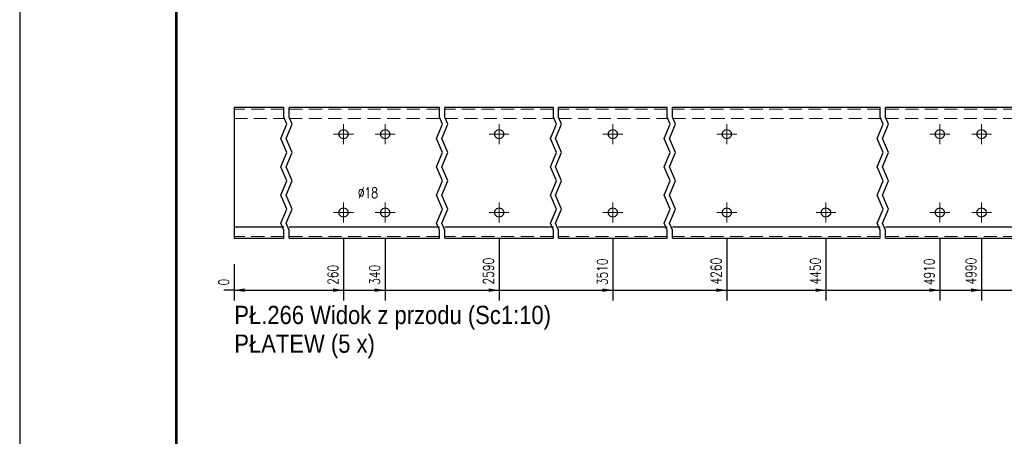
# Model space of a CAD drawing. Header units: millimetres. Extents: x -134 to 978, y 9358 to 10027.
# Tile 10 of 44: x -128 to 61, y 9718 to 9798. Entities that reach past the tile are written whole.
import ezdxf

# ---------------------------------------------------------------- set-up
doc = ezdxf.new("R2010")
doc.units = ezdxf.units.MM
doc.header["$LTSCALE"] = 10
doc.linetypes.add('HIDDEN', pattern=[0.375, 0.25, -0.125])
doc.linetypes.add('MITTE', pattern=[2, 1.25, -0.25, 0.25, -0.25])
doc.layers.get('Defpoints').update_dxf_attribs({"color": 1})
doc.layers.add('_FORMATKA', color=8, linetype='Continuous', plot=False)
for name, color, linetype, lineweight in [('_RAMKA', 7, 'Continuous', 35), ('PS_Bolt', 4, 'Continuous', 13), ('PS_DIM', 4, 'Continuous', 13), ('PS_Hidden', 2, 'HIDDEN', 9), ('PS_Mid', 5, 'MITTE', 15), ('PS_Shape', 161, 'Continuous', 30), ('PS_SOLID', 7, 'Continuous', 30), ('PS_TEXT', 3, 'Continuous', 18)]:
    doc.layers.add(name, color=color, linetype=linetype, lineweight=lineweight)
doc.styles.add('gil', font='txt', dxfattribs={"width": 0.9})
doc.styles.add('simplex', font='simplex.shx', dxfattribs={"width": 0.75})
doc.dimstyles.new('1_10_GŁ_DS1-LS10', dxfattribs={"dimtxt": 2, "dimasz": 2, "dimexe": 2, "dimexo": 5, "dimgap": 1, "dimtad": 1, "dimjust": 4, "dimdec": 0, "dimlfac": 10, "dimtxsty": 'simplex', "dimblk1": 'NONE', "dimsah": 1, "dimcen": 2, "dimclrd": 256, "dimclre": 256, "dimclrt": 3, "dimadec": 1, "dimazin": 0, "dimtfac": 1, "dimtdec": 0, "dimtmove": 2, "dimatfit": 3, "dimfxl": 1, "dimarcsym": 0})

# ---------------------------------------------------------------- blocks, each defined once
blk = doc.blocks.new('*D46')
at = {"layer": 'Defpoints', "color": 0, "transparency": 16777216}
for p in [(-86.6, 9756.44), (-86.6, 9756.44), (-86.6, 9746.44)]:
    blk.add_point(p, dxfattribs=at)
at = {"layer": 'PS_DIM', "lineweight": -2, "transparency": 16777216}
for p, q in [((-86.6, 9751.44), (-86.6, 9744.44)), ((-86.6, 9751.44), (-86.6, 9744.44)), ((-86.6, 9746.44), (-88.6, 9746.44)), ((-86.6, 9746.44), (-86.6, 9746.44)), ((-84.6, 9746.44), (-82.6, 9746.44))]:
    blk.add_line(p, q, dxfattribs=at)
at = {"layer": 'PS_DIM', "transparency": 16777216}
blk.add_solid([(-84.6, 9746.77), (-84.6, 9746.11), (-86.6, 9746.44)], dxfattribs=at)
at = {"layer": 'PS_DIM', "color": 3, "transparency": 16777216, "insert": (-88.62, 9747.96), "char_height": 2, "attachment_point": 5, "rotation": 90, "style": 'simplex'}
blk.add_mtext('0', dxfattribs=at)
blk = doc.blocks.new('_None')
blk = doc.blocks.new('*D47')
at = {"layer": 'Defpoints', "color": 0, "transparency": 16777216}
for p in [(-65.7, 9761.34), (-86.6, 9756.44), (-65.7, 9746.44)]:
    blk.add_point(p, dxfattribs=at)
at = {"layer": 'PS_DIM', "lineweight": -2, "transparency": 16777216}
for p, q in [((-65.7, 9756.34), (-65.7, 9744.44)), ((-86.6, 9751.44), (-86.6, 9744.44)), ((-86.6, 9746.44), (-67.7, 9746.44))]:
    blk.add_line(p, q, dxfattribs=at)
at = {"layer": 'PS_DIM', "transparency": 16777216}
blk.add_solid([(-67.7, 9746.77), (-67.7, 9746.11), (-65.7, 9746.44)], dxfattribs=at)
at = {"layer": 'PS_DIM', "color": 3, "transparency": 16777216, "insert": (-67.72, 9749.39), "char_height": 2, "attachment_point": 5, "rotation": 90, "style": 'simplex'}
blk.add_mtext('260', dxfattribs=at)
blk = doc.blocks.new('*D48')
at = {"layer": 'Defpoints', "color": 0, "transparency": 16777216}
for p in [(-57.7, 9761.34), (-86.6, 9756.44), (-57.7, 9746.44)]:
    blk.add_point(p, dxfattribs=at)
at = {"layer": 'PS_DIM', "lineweight": -2, "transparency": 16777216}
for p, q in [((-57.7, 9756.34), (-57.7, 9744.44)), ((-86.6, 9751.44), (-86.6, 9744.44)), ((-86.6, 9746.44), (-59.7, 9746.44))]:
    blk.add_line(p, q, dxfattribs=at)
at = {"layer": 'PS_DIM', "transparency": 16777216}
blk.add_solid([(-59.7, 9746.77), (-59.7, 9746.11), (-57.7, 9746.44)], dxfattribs=at)
at = {"layer": 'PS_DIM', "color": 3, "transparency": 16777216, "insert": (-59.72, 9749.39), "char_height": 2, "attachment_point": 5, "rotation": 90, "style": 'simplex'}
blk.add_mtext('340', dxfattribs=at)
blk = doc.blocks.new('*D49')
at = {"layer": 'Defpoints', "color": 0, "transparency": 16777216}
for p in [(-35.9, 9761.34), (-86.6, 9756.44), (-35.9, 9746.44)]:
    blk.add_point(p, dxfattribs=at)
at = {"layer": 'PS_DIM', "lineweight": -2, "transparency": 16777216}
for p, q in [((-35.9, 9756.34), (-35.9, 9744.44)), ((-86.6, 9751.44), (-86.6, 9744.44)), ((-86.6, 9746.44), (-37.9, 9746.44))]:
    blk.add_line(p, q, dxfattribs=at)
at = {"layer": 'PS_DIM', "transparency": 16777216}
blk.add_solid([(-37.9, 9746.77), (-37.9, 9746.11), (-35.9, 9746.44)], dxfattribs=at)
at = {"layer": 'PS_DIM', "color": 3, "transparency": 16777216, "insert": (-37.92, 9750.1), "char_height": 2, "attachment_point": 5, "rotation": 90, "style": 'simplex'}
blk.add_mtext('2590', dxfattribs=at)
blk = doc.blocks.new('*D50')
at = {"layer": 'Defpoints', "color": 0, "transparency": 16777216}
for p in [(-14.1, 9761.34), (-86.6, 9756.44), (-14.1, 9746.44)]:
    blk.add_point(p, dxfattribs=at)
at = {"layer": 'PS_DIM', "lineweight": -2, "transparency": 16777216}
for p, q in [((-14.1, 9756.34), (-14.1, 9744.44)), ((-86.6, 9751.44), (-86.6, 9744.44)), ((-86.6, 9746.44), (-16.1, 9746.44))]:
    blk.add_line(p, q, dxfattribs=at)
at = {"layer": 'PS_DIM', "transparency": 16777216}
blk.add_solid([(-16.1, 9746.77), (-16.1, 9746.11), (-14.1, 9746.44)], dxfattribs=at)
at = {"layer": 'PS_DIM', "color": 3, "transparency": 16777216, "insert": (-16.12, 9749.96), "char_height": 2, "attachment_point": 5, "rotation": 90, "style": 'simplex'}
blk.add_mtext('3510', dxfattribs=at)
blk = doc.blocks.new('*D51')
at = {"layer": 'Defpoints', "color": 0, "transparency": 16777216}
for p in [(7.7, 9761.34), (-86.6, 9756.44), (7.7, 9746.44)]:
    blk.add_point(p, dxfattribs=at)
at = {"layer": 'PS_DIM', "lineweight": -2, "transparency": 16777216}
for p, q in [((7.7, 9756.34), (7.7, 9744.44)), ((-86.6, 9751.44), (-86.6, 9744.44)), ((-86.6, 9746.44), (5.7, 9746.44))]:
    blk.add_line(p, q, dxfattribs=at)
at = {"layer": 'PS_DIM', "transparency": 16777216}
blk.add_solid([(5.7, 9746.77), (5.7, 9746.11), (7.7, 9746.44)], dxfattribs=at)
at = {"layer": 'PS_DIM', "color": 3, "transparency": 16777216, "insert": (5.68, 9750.1), "char_height": 2, "attachment_point": 5, "rotation": 90, "style": 'simplex'}
blk.add_mtext('4260', dxfattribs=at)
blk = doc.blocks.new('*D52')
at = {"layer": 'Defpoints', "color": 0, "transparency": 16777216}
for p in [(26.7, 9761.34), (-86.6, 9756.44), (26.7, 9746.44)]:
    blk.add_point(p, dxfattribs=at)
at = {"layer": 'PS_DIM', "lineweight": -2, "transparency": 16777216}
for p, q in [((26.7, 9756.34), (26.7, 9744.44)), ((-86.6, 9751.44), (-86.6, 9744.44)), ((-86.6, 9746.44), (24.7, 9746.44))]:
    blk.add_line(p, q, dxfattribs=at)
at = {"layer": 'PS_DIM', "transparency": 16777216}
blk.add_solid([(24.7, 9746.77), (24.7, 9746.11), (26.7, 9746.44)], dxfattribs=at)
at = {"layer": 'PS_DIM', "color": 3, "transparency": 16777216, "insert": (24.68, 9750.1), "char_height": 2, "attachment_point": 5, "rotation": 90, "style": 'simplex'}
blk.add_mtext('4450', dxfattribs=at)
blk = doc.blocks.new('*D53')
at = {"layer": 'Defpoints', "color": 0, "transparency": 16777216}
for p in [(48.5, 9761.34), (-86.6, 9756.44), (48.5, 9746.44)]:
    blk.add_point(p, dxfattribs=at)
at = {"layer": 'PS_DIM', "lineweight": -2, "transparency": 16777216}
for p, q in [((48.5, 9756.34), (48.5, 9744.44)), ((-86.6, 9751.44), (-86.6, 9744.44)), ((-86.6, 9746.44), (46.5, 9746.44))]:
    blk.add_line(p, q, dxfattribs=at)
at = {"layer": 'PS_DIM', "transparency": 16777216}
blk.add_solid([(46.5, 9746.77), (46.5, 9746.11), (48.5, 9746.44)], dxfattribs=at)
at = {"layer": 'PS_DIM', "color": 3, "transparency": 16777216, "insert": (46.48, 9749.96), "char_height": 2, "attachment_point": 5, "rotation": 90, "style": 'simplex'}
blk.add_mtext('4910', dxfattribs=at)
blk = doc.blocks.new('*D54')
at = {"layer": 'Defpoints', "color": 0, "transparency": 16777216}
for p in [(56.5, 9761.34), (-86.6, 9756.44), (56.5, 9746.44)]:
    blk.add_point(p, dxfattribs=at)
at = {"layer": 'PS_DIM', "lineweight": -2, "transparency": 16777216}
for p, q in [((56.5, 9756.34), (56.5, 9744.44)), ((-86.6, 9751.44), (-86.6, 9744.44)), ((-86.6, 9746.44), (54.5, 9746.44))]:
    blk.add_line(p, q, dxfattribs=at)
at = {"layer": 'PS_DIM', "transparency": 16777216}
blk.add_solid([(54.5, 9746.77), (54.5, 9746.11), (56.5, 9746.44)], dxfattribs=at)
at = {"layer": 'PS_DIM', "color": 3, "transparency": 16777216, "insert": (54.48, 9750.1), "char_height": 2, "attachment_point": 5, "rotation": 90, "style": 'simplex'}
blk.add_mtext('4990', dxfattribs=at)
blk = doc.blocks.new('*D55')
at = {"layer": 'Defpoints', "color": 0, "transparency": 16777216}
for p in [(78.3, 9761.34), (-86.6, 9756.44), (78.3, 9746.44)]:
    blk.add_point(p, dxfattribs=at)
at = {"layer": 'PS_DIM', "lineweight": -2, "transparency": 16777216}
for p, q in [((78.3, 9756.34), (78.3, 9744.44)), ((-86.6, 9751.44), (-86.6, 9744.44)), ((-86.6, 9746.44), (76.3, 9746.44))]:
    blk.add_line(p, q, dxfattribs=at)
at = {"layer": 'PS_DIM', "transparency": 16777216}
blk.add_solid([(76.3, 9746.77), (76.3, 9746.11), (78.3, 9746.44)], dxfattribs=at)
at = {"layer": 'PS_DIM', "color": 3, "transparency": 16777216, "insert": (76.28, 9750.1), "char_height": 2, "attachment_point": 5, "rotation": 90, "style": 'simplex'}
blk.add_mtext('5450', dxfattribs=at)
blk = doc.blocks.new('*D56')
at = {"layer": 'Defpoints', "color": 0, "transparency": 16777216}
for p in [(92.3, 9761.34), (-86.6, 9756.44), (92.3, 9746.44)]:
    blk.add_point(p, dxfattribs=at)
at = {"layer": 'PS_DIM', "lineweight": -2, "transparency": 16777216}
for p, q in [((92.3, 9756.34), (92.3, 9744.44)), ((-86.6, 9751.44), (-86.6, 9744.44)), ((-86.6, 9746.44), (90.3, 9746.44))]:
    blk.add_line(p, q, dxfattribs=at)
at = {"layer": 'PS_DIM', "transparency": 16777216}
blk.add_solid([(90.3, 9746.77), (90.3, 9746.11), (92.3, 9746.44)], dxfattribs=at)
at = {"layer": 'PS_DIM', "color": 3, "transparency": 16777216, "insert": (90.28, 9750.1), "char_height": 2, "attachment_point": 5, "rotation": 90, "style": 'simplex'}
blk.add_mtext('5590', dxfattribs=at)
blk = doc.blocks.new('*D57')
at = {"layer": 'Defpoints', "color": 0, "transparency": 16777216}
for p in [(113.3, 9761.34), (-86.6, 9756.44), (113.3, 9746.44)]:
    blk.add_point(p, dxfattribs=at)
at = {"layer": 'PS_DIM', "lineweight": -2, "transparency": 16777216}
for p, q in [((113.3, 9756.34), (113.3, 9744.44)), ((-86.6, 9751.44), (-86.6, 9744.44)), ((-86.6, 9746.44), (111.3, 9746.44))]:
    blk.add_line(p, q, dxfattribs=at)
at = {"layer": 'PS_DIM', "transparency": 16777216}
blk.add_solid([(111.3, 9746.77), (111.3, 9746.11), (113.3, 9746.44)], dxfattribs=at)
at = {"layer": 'PS_DIM', "color": 3, "transparency": 16777216, "insert": (111.28, 9750.1), "char_height": 2, "attachment_point": 5, "rotation": 90, "style": 'simplex'}
blk.add_mtext('5800', dxfattribs=at)
blk = doc.blocks.new('*D58')
at = {"layer": 'Defpoints', "color": 0, "transparency": 16777216}
for p in [(-86.6, 9756.44), (116.3, 9756.44), (116.3, 9746.44)]:
    blk.add_point(p, dxfattribs=at)
at = {"layer": 'PS_DIM', "lineweight": -2, "transparency": 16777216}
for p, q in [((-86.6, 9751.44), (-86.6, 9744.44)), ((116.3, 9751.44), (116.3, 9744.44)), ((-86.6, 9746.44), (114.3, 9746.44))]:
    blk.add_line(p, q, dxfattribs=at)
at = {"layer": 'PS_DIM', "transparency": 16777216}
blk.add_solid([(114.3, 9746.77), (114.3, 9746.11), (116.3, 9746.44)], dxfattribs=at)
at = {"layer": 'PS_DIM', "color": 3, "transparency": 16777216, "insert": (114.79, 9750.22), "char_height": 2, "attachment_point": 5, "rotation": 90, "style": 'simplex'}
blk.add_mtext('5830', dxfattribs=at)
blk = doc.blocks.new('*U506')
at = {"layer": '_FORMATKA', "lineweight": -3}
blk.add_lwpolyline([(-1100, 0), (0, 0), (0, 594), (-1100, 594)], close=True, dxfattribs=at)
at = {"layer": '_RAMKA', "lineweight": -3, "const_width": 0.5}
blk.add_lwpolyline([(-1070, 10), (-10, 10), (-10, 584), (-1070, 584)], close=True, dxfattribs=at)
blk = doc.blocks.new('*X556')
at = {"color": 3, "linetype": 'Continuous'}
blk.add_line((56.5, 9776.24), (56.5, 9776.24), dxfattribs=at)
blk.add_line((56.5, 9776.24), (56.5, 9776.24), dxfattribs=at)
blk.add_line((56.5, 9776.24), (56.5, 9776.24), dxfattribs=at)
blk.add_line((56.5, 9776.24), (56.5, 9776.24), dxfattribs=at)
blk.add_line((56.5, 9776.24), (56.5, 9776.24), dxfattribs=at)
blk = doc.blocks.new('*X557')
at = {"color": 3, "linetype": 'Continuous'}
blk.add_line((-65.7, 9761.24), (-65.7, 9761.24), dxfattribs=at)
blk.add_line((-65.7, 9761.24), (-65.7, 9761.24), dxfattribs=at)
blk.add_line((-65.7, 9761.24), (-65.7, 9761.24), dxfattribs=at)
blk.add_line((-65.7, 9761.24), (-65.7, 9761.24), dxfattribs=at)
blk.add_line((-65.7, 9761.24), (-65.7, 9761.24), dxfattribs=at)
blk = doc.blocks.new('*X558')
at = {"color": 3, "linetype": 'Continuous'}
blk.add_line((-57.7, 9761.24), (-57.7, 9761.24), dxfattribs=at)
blk.add_line((-57.7, 9761.24), (-57.7, 9761.24), dxfattribs=at)
blk.add_line((-57.7, 9761.24), (-57.7, 9761.24), dxfattribs=at)
blk.add_line((-57.7, 9761.24), (-57.7, 9761.24), dxfattribs=at)
blk.add_line((-57.7, 9761.24), (-57.7, 9761.24), dxfattribs=at)
blk = doc.blocks.new('*X559')
at = {"color": 3, "linetype": 'Continuous'}
blk.add_line((48.5, 9776.24), (48.5, 9776.24), dxfattribs=at)
blk.add_line((48.5, 9776.24), (48.5, 9776.24), dxfattribs=at)
blk.add_line((48.5, 9776.24), (48.5, 9776.24), dxfattribs=at)
blk.add_line((48.5, 9776.24), (48.5, 9776.24), dxfattribs=at)
blk.add_line((48.5, 9776.24), (48.5, 9776.24), dxfattribs=at)
blk = doc.blocks.new('*X560')
at = {"color": 3, "linetype": 'Continuous'}
blk.add_line((48.5, 9761.24), (48.5, 9761.24), dxfattribs=at)
blk.add_line((48.5, 9761.24), (48.5, 9761.24), dxfattribs=at)
blk.add_line((48.5, 9761.24), (48.5, 9761.24), dxfattribs=at)
blk.add_line((48.5, 9761.24), (48.5, 9761.24), dxfattribs=at)
blk.add_line((48.5, 9761.24), (48.5, 9761.24), dxfattribs=at)
blk = doc.blocks.new('*X561')
at = {"color": 3, "linetype": 'Continuous'}
blk.add_line((56.5, 9761.24), (56.5, 9761.24), dxfattribs=at)
blk.add_line((56.5, 9761.24), (56.5, 9761.24), dxfattribs=at)
blk.add_line((56.5, 9761.24), (56.5, 9761.24), dxfattribs=at)
blk.add_line((56.5, 9761.24), (56.5, 9761.24), dxfattribs=at)
blk.add_line((56.5, 9761.24), (56.5, 9761.24), dxfattribs=at)
blk = doc.blocks.new('*X562')
at = {"color": 3, "linetype": 'Continuous'}
blk.add_line((-57.7, 9776.24), (-57.7, 9776.24), dxfattribs=at)
blk.add_line((-57.7, 9776.24), (-57.7, 9776.24), dxfattribs=at)
blk.add_line((-57.7, 9776.24), (-57.7, 9776.24), dxfattribs=at)
blk.add_line((-57.7, 9776.24), (-57.7, 9776.24), dxfattribs=at)
blk.add_line((-57.7, 9776.24), (-57.7, 9776.24), dxfattribs=at)
blk = doc.blocks.new('*X563')
at = {"color": 3, "linetype": 'Continuous'}
blk.add_line((-65.7, 9776.24), (-65.7, 9776.24), dxfattribs=at)
blk.add_line((-65.7, 9776.24), (-65.7, 9776.24), dxfattribs=at)
blk.add_line((-65.7, 9776.24), (-65.7, 9776.24), dxfattribs=at)
blk.add_line((-65.7, 9776.24), (-65.7, 9776.24), dxfattribs=at)
blk.add_line((-65.7, 9776.24), (-65.7, 9776.24), dxfattribs=at)
blk = doc.blocks.new('*X564')
at = {"color": 1}
for p, q in [((-77.1, 9779.58), (-77.1, 9781.44)), ((-76.1, 9779.58), (-76.1, 9781.44)), ((-47.3, 9779.58), (-47.3, 9781.44)), ((-46.3, 9779.58), (-46.3, 9781.44)), ((-25.5, 9779.58), (-25.5, 9781.44)), ((-24.5, 9779.58), (-24.5, 9781.44)), ((-3.7, 9779.58), (-3.7, 9781.44)), ((-2.7, 9779.58), (-2.7, 9781.44)), ((37.1, 9779.58), (37.1, 9781.44)), ((38.1, 9779.58), (38.1, 9781.44)), ((-77.67, 9775.52), (-76.53, 9778.23)), ((-76.53, 9778.23), (-77.1, 9779.58)), ((-76.67, 9775.52), (-75.53, 9778.23)), ((-75.53, 9778.23), (-76.1, 9779.58)), ((-47.87, 9775.52), (-46.73, 9778.23)), ((-46.73, 9778.23), (-47.3, 9779.58)), ((-46.87, 9775.52), (-45.73, 9778.23)), ((-45.73, 9778.23), (-46.3, 9779.58)), ((-26.07, 9775.52), (-24.93, 9778.23)), ((-24.93, 9778.23), (-25.5, 9779.58)), ((-25.07, 9775.52), (-23.93, 9778.23)), ((-23.93, 9778.23), (-24.5, 9779.58)), ((-4.27, 9775.52), (-3.13, 9778.23)), ((-3.13, 9778.23), (-3.7, 9779.58)), ((-3.27, 9775.52), (-2.13, 9778.23)), ((-2.13, 9778.23), (-2.7, 9779.58)), ((36.53, 9775.52), (37.67, 9778.23)), ((37.67, 9778.23), (37.1, 9779.58)), ((37.53, 9775.52), (38.67, 9778.23)), ((38.67, 9778.23), (38.1, 9779.58)), ((-76.53, 9772.81), (-77.67, 9775.52)), ((-75.53, 9772.81), (-76.67, 9775.52)), ((-46.73, 9772.81), (-47.87, 9775.52)), ((-45.73, 9772.81), (-46.87, 9775.52)), ((-24.93, 9772.81), (-26.07, 9775.52)), ((-23.93, 9772.81), (-25.07, 9775.52)), ((-3.13, 9772.81), (-4.27, 9775.52)), ((-2.13, 9772.81), (-3.27, 9775.52)), ((37.67, 9772.81), (36.53, 9775.52)), ((38.67, 9772.81), (37.53, 9775.52)), ((-77.67, 9770.1), (-76.53, 9772.81)), ((-76.67, 9770.1), (-75.53, 9772.81)), ((-47.87, 9770.1), (-46.73, 9772.81)), ((-46.87, 9770.1), (-45.73, 9772.81)), ((-26.07, 9770.1), (-24.93, 9772.81)), ((-25.07, 9770.1), (-23.93, 9772.81)), ((-4.27, 9770.1), (-3.13, 9772.81)), ((-3.27, 9770.1), (-2.13, 9772.81)), ((36.53, 9770.1), (37.67, 9772.81)), ((37.53, 9770.1), (38.67, 9772.81)), ((-76.53, 9767.39), (-77.67, 9770.1)), ((-75.53, 9767.39), (-76.67, 9770.1)), ((-46.73, 9767.39), (-47.87, 9770.1)), ((-45.73, 9767.39), (-46.87, 9770.1)), ((-24.93, 9767.39), (-26.07, 9770.1)), ((-23.93, 9767.39), (-25.07, 9770.1)), ((-3.13, 9767.39), (-4.27, 9770.1)), ((-2.13, 9767.39), (-3.27, 9770.1)), ((37.67, 9767.39), (36.53, 9770.1)), ((38.67, 9767.39), (37.53, 9770.1)), ((-77.67, 9764.68), (-76.53, 9767.39)), ((-76.67, 9764.68), (-75.53, 9767.39)), ((-47.87, 9764.68), (-46.73, 9767.39)), ((-46.87, 9764.68), (-45.73, 9767.39)), ((-26.07, 9764.68), (-24.93, 9767.39)), ((-25.07, 9764.68), (-23.93, 9767.39)), ((-4.27, 9764.68), (-3.13, 9767.39)), ((-3.27, 9764.68), (-2.13, 9767.39)), ((36.53, 9764.68), (37.67, 9767.39)), ((37.53, 9764.68), (38.67, 9767.39)), ((-76.53, 9761.97), (-77.67, 9764.68)), ((-75.53, 9761.97), (-76.67, 9764.68)), ((-46.73, 9761.97), (-47.87, 9764.68)), ((-45.73, 9761.97), (-46.87, 9764.68)), ((-24.93, 9761.97), (-26.07, 9764.68)), ((-23.93, 9761.97), (-25.07, 9764.68)), ((-3.13, 9761.97), (-4.27, 9764.68)), ((-2.13, 9761.97), (-3.27, 9764.68)), ((37.67, 9761.97), (36.53, 9764.68)), ((38.67, 9761.97), (37.53, 9764.68)), ((-77.67, 9759.26), (-76.53, 9761.97)), ((-76.67, 9759.26), (-75.53, 9761.97)), ((-47.87, 9759.26), (-46.73, 9761.97)), ((-46.87, 9759.26), (-45.73, 9761.97)), ((-26.07, 9759.26), (-24.93, 9761.97)), ((-25.07, 9759.26), (-23.93, 9761.97)), ((-4.27, 9759.26), (-3.13, 9761.97)), ((-3.27, 9759.26), (-2.13, 9761.97)), ((36.53, 9759.26), (37.67, 9761.97)), ((37.53, 9759.26), (38.67, 9761.97)), ((-77.1, 9757.91), (-77.67, 9759.26)), ((-76.1, 9757.91), (-76.67, 9759.26)), ((-47.3, 9757.91), (-47.87, 9759.26)), ((-46.3, 9757.91), (-46.87, 9759.26)), ((-25.5, 9757.91), (-26.07, 9759.26)), ((-24.5, 9757.91), (-25.07, 9759.26)), ((-3.7, 9757.91), (-4.27, 9759.26)), ((-2.7, 9757.91), (-3.27, 9759.26)), ((37.1, 9757.91), (36.53, 9759.26)), ((38.1, 9757.91), (37.53, 9759.26)), ((-77.1, 9756.44), (-77.1, 9757.91)), ((-76.1, 9756.44), (-76.1, 9757.91)), ((-47.3, 9756.44), (-47.3, 9757.91)), ((-46.3, 9756.44), (-46.3, 9757.91)), ((-25.5, 9756.44), (-25.5, 9757.91)), ((-24.5, 9756.44), (-24.5, 9757.91)), ((-3.7, 9756.44), (-3.7, 9757.91)), ((-2.7, 9756.44), (-2.7, 9757.91)), ((37.1, 9756.44), (37.1, 9757.91)), ((38.1, 9756.44), (38.1, 9757.91))]:
    blk.add_line(p, q, dxfattribs=at)
at = {"layer": 'PS_Hidden', "color": 2, "linetype": 'HIDDEN'}
for p, q in [((-77.1, 9781.14), (-86.6, 9781.14)), ((-47.3, 9781.14), (-76.1, 9781.14)), ((-25.5, 9781.14), (-46.3, 9781.14)), ((-3.7, 9781.14), (-24.5, 9781.14)), ((37.1, 9781.14), (-2.7, 9781.14)), ((66.9, 9781.14), (38.1, 9781.14)), ((-86.6, 9779.34), (-77.1, 9779.34)), ((-76.1, 9779.34), (-47.3, 9779.34)), ((-46.3, 9779.34), (-25.5, 9779.34)), ((-24.5, 9779.34), (-3.7, 9779.34)), ((-2.7, 9779.34), (37.1, 9779.34)), ((38.1, 9779.34), (66.9, 9779.34)), ((-77.1, 9756.74), (-86.6, 9756.74)), ((-47.3, 9756.74), (-76.1, 9756.74)), ((-25.5, 9756.74), (-46.3, 9756.74)), ((-3.7, 9756.74), (-24.5, 9756.74)), ((37.1, 9756.74), (-2.7, 9756.74)), ((66.9, 9756.74), (38.1, 9756.74))]:
    blk.add_line(p, q, dxfattribs=at)
at = {"layer": 'PS_Mid', "color": 5, "linetype": 'MITTE'}
for p, q in [((-65.7, 9778.24), (-65.7, 9774.44)), ((-57.7, 9778.24), (-57.7, 9774.44)), ((-35.9, 9778.24), (-35.9, 9774.44)), ((-14.1, 9778.24), (-14.1, 9774.44)), ((7.7, 9778.24), (7.7, 9774.44)), ((48.5, 9778.24), (48.5, 9774.44)), ((56.5, 9778.24), (56.5, 9774.44)), ((-63.8, 9776.34), (-67.6, 9776.34)), ((-55.8, 9776.34), (-59.6, 9776.34)), ((-34, 9776.34), (-37.8, 9776.34)), ((-12.2, 9776.34), (-16, 9776.34)), ((9.6, 9776.34), (5.8, 9776.34)), ((50.4, 9776.34), (46.6, 9776.34)), ((58.4, 9776.34), (54.6, 9776.34)), ((-65.7, 9763.24), (-65.7, 9759.44)), ((-57.7, 9763.24), (-57.7, 9759.44)), ((-35.9, 9763.24), (-35.9, 9759.44)), ((-14.1, 9763.24), (-14.1, 9759.44)), ((7.7, 9763.24), (7.7, 9759.44)), ((26.7, 9763.24), (26.7, 9759.44)), ((48.5, 9763.24), (48.5, 9759.44)), ((56.5, 9763.24), (56.5, 9759.44)), ((-63.8, 9761.34), (-67.6, 9761.34)), ((-55.8, 9761.34), (-59.6, 9761.34)), ((-34, 9761.34), (-37.8, 9761.34)), ((-12.2, 9761.34), (-16, 9761.34)), ((9.6, 9761.34), (5.8, 9761.34)), ((28.6, 9761.34), (24.8, 9761.34)), ((50.4, 9761.34), (46.6, 9761.34)), ((58.4, 9761.34), (54.6, 9761.34))]:
    blk.add_line(p, q, dxfattribs=at)
at = {"layer": 'PS_SOLID', "color": 7, "linetype": 'Continuous'}
for p, q in [((-77.1, 9781.44), (-86.6, 9781.44)), ((-86.6, 9781.44), (-86.6, 9758.54)), ((-65.7, 9781.44), (-76.1, 9781.44)), ((-57.7, 9781.44), (-65.7, 9781.44)), ((-47.3, 9781.44), (-57.7, 9781.44)), ((-35.9, 9781.44), (-46.3, 9781.44)), ((-25.5, 9781.44), (-35.9, 9781.44)), ((-14.1, 9781.44), (-24.5, 9781.44)), ((-3.7, 9781.44), (-14.1, 9781.44)), ((7.7, 9781.44), (-2.7, 9781.44)), ((26.7, 9781.44), (7.7, 9781.44)), ((37.1, 9781.44), (26.7, 9781.44)), ((48.5, 9781.44), (38.1, 9781.44)), ((56.5, 9781.44), (48.5, 9781.44)), ((66.9, 9781.44), (56.5, 9781.44)), ((-66.6, 9776.34), (-66.48, 9776.79)), ((-66.48, 9775.89), (-66.6, 9776.34)), ((-66.48, 9776.79), (-66.15, 9777.12)), ((-66.15, 9777.12), (-65.7, 9777.24)), ((-65.7, 9777.24), (-65.25, 9777.12)), ((-65.25, 9777.12), (-64.92, 9776.79)), ((-64.92, 9776.79), (-64.8, 9776.34)), ((-64.8, 9776.34), (-64.92, 9775.89)), ((-58.6, 9776.34), (-58.48, 9776.79)), ((-58.48, 9775.89), (-58.6, 9776.34)), ((-58.48, 9776.79), (-58.15, 9777.12)), ((-58.15, 9777.12), (-57.7, 9777.24)), ((-57.7, 9777.24), (-57.25, 9777.12)), ((-57.25, 9777.12), (-56.92, 9776.79)), ((-56.92, 9776.79), (-56.8, 9776.34)), ((-56.8, 9776.34), (-56.92, 9775.89)), ((-36.8, 9776.34), (-36.68, 9776.79)), ((-36.68, 9775.89), (-36.8, 9776.34)), ((-36.68, 9776.79), (-36.35, 9777.12)), ((-36.35, 9777.12), (-35.9, 9777.24)), ((-35.9, 9777.24), (-35.45, 9777.12)), ((-35.45, 9777.12), (-35.12, 9776.79)), ((-35.12, 9776.79), (-35, 9776.34)), ((-35, 9776.34), (-35.12, 9775.89)), ((-15, 9776.34), (-14.88, 9776.79)), ((-14.88, 9775.89), (-15, 9776.34)), ((-14.88, 9776.79), (-14.55, 9777.12)), ((-14.55, 9777.12), (-14.1, 9777.24)), ((-14.1, 9777.24), (-13.65, 9777.12)), ((-13.65, 9777.12), (-13.32, 9776.79)), ((-13.32, 9776.79), (-13.2, 9776.34)), ((-13.2, 9776.34), (-13.32, 9775.89)), ((6.8, 9776.34), (6.92, 9776.79)), ((6.92, 9775.89), (6.8, 9776.34)), ((6.92, 9776.79), (7.25, 9777.12)), ((7.25, 9777.12), (7.7, 9777.24)), ((7.7, 9777.24), (8.15, 9777.12)), ((8.15, 9777.12), (8.48, 9776.79)), ((8.48, 9776.79), (8.6, 9776.34)), ((8.6, 9776.34), (8.48, 9775.89)), ((47.6, 9776.34), (47.72, 9776.79)), ((47.72, 9775.89), (47.6, 9776.34)), ((47.72, 9776.79), (48.05, 9777.12)), ((48.05, 9777.12), (48.5, 9777.24)), ((48.5, 9777.24), (48.95, 9777.12)), ((48.95, 9777.12), (49.28, 9776.79)), ((49.28, 9776.79), (49.4, 9776.34)), ((49.4, 9776.34), (49.28, 9775.89)), ((55.6, 9776.34), (55.72, 9776.79)), ((55.72, 9775.89), (55.6, 9776.34)), ((55.72, 9776.79), (56.05, 9777.12)), ((56.05, 9777.12), (56.5, 9777.24)), ((56.5, 9777.24), (56.95, 9777.12)), ((56.95, 9777.12), (57.28, 9776.79)), ((57.28, 9776.79), (57.4, 9776.34)), ((57.4, 9776.34), (57.28, 9775.89)), ((-66.15, 9775.56), (-66.48, 9775.89)), ((-65.7, 9775.44), (-66.15, 9775.56)), ((-65.25, 9775.56), (-65.7, 9775.44)), ((-64.92, 9775.89), (-65.25, 9775.56)), ((-58.15, 9775.56), (-58.48, 9775.89)), ((-57.7, 9775.44), (-58.15, 9775.56)), ((-57.25, 9775.56), (-57.7, 9775.44)), ((-56.92, 9775.89), (-57.25, 9775.56)), ((-36.35, 9775.56), (-36.68, 9775.89)), ((-35.9, 9775.44), (-36.35, 9775.56)), ((-35.45, 9775.56), (-35.9, 9775.44)), ((-35.12, 9775.89), (-35.45, 9775.56)), ((-14.55, 9775.56), (-14.88, 9775.89)), ((-14.1, 9775.44), (-14.55, 9775.56)), ((-13.65, 9775.56), (-14.1, 9775.44)), ((-13.32, 9775.89), (-13.65, 9775.56)), ((7.25, 9775.56), (6.92, 9775.89)), ((7.7, 9775.44), (7.25, 9775.56)), ((8.15, 9775.56), (7.7, 9775.44)), ((8.48, 9775.89), (8.15, 9775.56)), ((48.05, 9775.56), (47.72, 9775.89)), ((48.5, 9775.44), (48.05, 9775.56)), ((48.95, 9775.56), (48.5, 9775.44)), ((49.28, 9775.89), (48.95, 9775.56)), ((56.05, 9775.56), (55.72, 9775.89)), ((56.5, 9775.44), (56.05, 9775.56)), ((56.95, 9775.56), (56.5, 9775.44)), ((57.28, 9775.89), (56.95, 9775.56)), ((-66.6, 9761.34), (-66.48, 9761.79)), ((-66.48, 9760.89), (-66.6, 9761.34)), ((-66.48, 9761.79), (-66.15, 9762.12)), ((-66.15, 9762.12), (-65.7, 9762.24)), ((-65.7, 9762.24), (-65.25, 9762.12)), ((-65.25, 9762.12), (-64.92, 9761.79)), ((-64.92, 9761.79), (-64.8, 9761.34)), ((-64.8, 9761.34), (-64.92, 9760.89)), ((-58.6, 9761.34), (-58.48, 9761.79)), ((-58.48, 9760.89), (-58.6, 9761.34)), ((-58.48, 9761.79), (-58.15, 9762.12)), ((-58.15, 9762.12), (-57.7, 9762.24)), ((-57.7, 9762.24), (-57.25, 9762.12)), ((-57.25, 9762.12), (-56.92, 9761.79)), ((-56.92, 9761.79), (-56.8, 9761.34)), ((-56.8, 9761.34), (-56.92, 9760.89)), ((-36.8, 9761.34), (-36.68, 9761.79)), ((-36.68, 9760.89), (-36.8, 9761.34)), ((-36.68, 9761.79), (-36.35, 9762.12)), ((-36.35, 9762.12), (-35.9, 9762.24)), ((-35.9, 9762.24), (-35.45, 9762.12)), ((-35.45, 9762.12), (-35.12, 9761.79)), ((-35.12, 9761.79), (-35, 9761.34)), ((-35, 9761.34), (-35.12, 9760.89)), ((-15, 9761.34), (-14.88, 9761.79)), ((-14.88, 9760.89), (-15, 9761.34)), ((-14.88, 9761.79), (-14.55, 9762.12)), ((-14.55, 9762.12), (-14.1, 9762.24)), ((-14.1, 9762.24), (-13.65, 9762.12)), ((-13.65, 9762.12), (-13.32, 9761.79)), ((-13.32, 9761.79), (-13.2, 9761.34)), ((-13.2, 9761.34), (-13.32, 9760.89)), ((6.8, 9761.34), (6.92, 9761.79)), ((6.92, 9760.89), (6.8, 9761.34)), ((6.92, 9761.79), (7.25, 9762.12)), ((7.25, 9762.12), (7.7, 9762.24)), ((7.7, 9762.24), (8.15, 9762.12)), ((8.15, 9762.12), (8.48, 9761.79)), ((8.48, 9761.79), (8.6, 9761.34)), ((8.6, 9761.34), (8.48, 9760.89)), ((25.8, 9761.34), (25.92, 9761.79)), ((25.92, 9760.89), (25.8, 9761.34)), ((25.92, 9761.79), (26.25, 9762.12)), ((26.25, 9762.12), (26.7, 9762.24)), ((26.7, 9762.24), (27.15, 9762.12)), ((27.15, 9762.12), (27.48, 9761.79)), ((27.48, 9761.79), (27.6, 9761.34)), ((27.6, 9761.34), (27.48, 9760.89)), ((47.6, 9761.34), (47.72, 9761.79)), ((47.72, 9760.89), (47.6, 9761.34)), ((47.72, 9761.79), (48.05, 9762.12)), ((48.05, 9762.12), (48.5, 9762.24)), ((48.5, 9762.24), (48.95, 9762.12)), ((48.95, 9762.12), (49.28, 9761.79)), ((49.28, 9761.79), (49.4, 9761.34)), ((49.4, 9761.34), (49.28, 9760.89)), ((55.6, 9761.34), (55.72, 9761.79)), ((55.72, 9760.89), (55.6, 9761.34)), ((55.72, 9761.79), (56.05, 9762.12)), ((56.05, 9762.12), (56.5, 9762.24)), ((56.5, 9762.24), (56.95, 9762.12)), ((56.95, 9762.12), (57.28, 9761.79)), ((57.28, 9761.79), (57.4, 9761.34)), ((57.4, 9761.34), (57.28, 9760.89)), ((-66.15, 9760.56), (-66.48, 9760.89)), ((-65.7, 9760.44), (-66.15, 9760.56)), ((-65.25, 9760.56), (-65.7, 9760.44)), ((-64.92, 9760.89), (-65.25, 9760.56)), ((-58.15, 9760.56), (-58.48, 9760.89)), ((-57.7, 9760.44), (-58.15, 9760.56)), ((-57.25, 9760.56), (-57.7, 9760.44)), ((-56.92, 9760.89), (-57.25, 9760.56)), ((-36.35, 9760.56), (-36.68, 9760.89)), ((-35.9, 9760.44), (-36.35, 9760.56)), ((-35.45, 9760.56), (-35.9, 9760.44)), ((-35.12, 9760.89), (-35.45, 9760.56)), ((-14.55, 9760.56), (-14.88, 9760.89)), ((-14.1, 9760.44), (-14.55, 9760.56)), ((-13.65, 9760.56), (-14.1, 9760.44)), ((-13.32, 9760.89), (-13.65, 9760.56)), ((7.25, 9760.56), (6.92, 9760.89)), ((7.7, 9760.44), (7.25, 9760.56)), ((8.15, 9760.56), (7.7, 9760.44)), ((8.48, 9760.89), (8.15, 9760.56)), ((26.25, 9760.56), (25.92, 9760.89)), ((26.7, 9760.44), (26.25, 9760.56)), ((27.15, 9760.56), (26.7, 9760.44)), ((27.48, 9760.89), (27.15, 9760.56)), ((48.05, 9760.56), (47.72, 9760.89)), ((48.5, 9760.44), (48.05, 9760.56)), ((48.95, 9760.56), (48.5, 9760.44)), ((49.28, 9760.89), (48.95, 9760.56)), ((56.05, 9760.56), (55.72, 9760.89)), ((56.5, 9760.44), (56.05, 9760.56)), ((56.95, 9760.56), (56.5, 9760.44)), ((57.28, 9760.89), (56.95, 9760.56)), ((-77.1, 9758.54), (-86.6, 9758.54)), ((-86.6, 9758.54), (-86.6, 9756.44)), ((-47.3, 9758.54), (-76.1, 9758.54)), ((-25.5, 9758.54), (-46.3, 9758.54)), ((-3.7, 9758.54), (-24.5, 9758.54)), ((37.1, 9758.54), (-2.7, 9758.54)), ((66.9, 9758.54), (38.1, 9758.54)), ((-86.6, 9756.44), (-77.1, 9756.44)), ((-76.1, 9756.44), (-47.3, 9756.44)), ((-46.3, 9756.44), (-25.5, 9756.44)), ((-24.5, 9756.44), (-3.7, 9756.44)), ((-2.7, 9756.44), (37.1, 9756.44)), ((38.1, 9756.44), (66.9, 9756.44))]:
    blk.add_line(p, q, dxfattribs=at)
blk = doc.blocks.new('*X565')
at = {"color": 3, "style": 'gil', "width": 0.9}
for s, p in [('PŁ.266 Widok z przodu (Sc1:10)', (-86.6, 9739.94)), ('PŁATEW (5 x)', (-86.6, 9734.44))]:
    blk.add_text(s, height=3.5, dxfattribs=at).set_placement(p)

msp = doc.modelspace()

# ---------------------------------------------------------------- block references
at = {"layer": 'PS_Bolt', "color": 3}
for name in ['*X563', '*X562', '*X559', '*X556', '*X557', '*X558', '*X560', '*X561']:
    msp.add_blockref(name, (0, 0), dxfattribs=at)
at = {"layer": 'PS_DIM'}
msp.add_blockref('*U506', (972.3, 9357.81), dxfattribs=at)
at = {"layer": 'PS_Shape', "color": 5}
msp.add_blockref('*X564', (0, 0), dxfattribs=at)
at = {"layer": 'PS_TEXT'}
msp.add_blockref('*X565', (0, 0), dxfattribs=at)

# ---------------------------------------------------------------- texts
at = {"layer": 'PS_DIM', "insert": (-62.94, 9764.1), "char_height": 2, "attachment_point": 7, "style": 'simplex'}
msp.add_mtext('\\A1;%%c18', dxfattribs=at)

# ---------------------------------------------------------------- dimensions: what is measured, and where the dimension line sits
at = {"layer": 'PS_DIM'}
for base, p2, text, picture, middle in [((-65.7, 9746.44), (-65.7, 9761.34), '260', '*D47', (-67.72, 9749.39)), ((-57.7, 9746.44), (-57.7, 9761.34), '340', '*D48', (-59.72, 9749.39)), ((-35.9, 9746.44), (-35.9, 9761.34), '2590', '*D49', (-37.92, 9750.1)), ((-14.1, 9746.44), (-14.1, 9761.34), '3510', '*D50', (-16.12, 9749.96)), ((7.7, 9746.44), (7.7, 9761.34), '4260', '*D51', (5.68, 9750.1)), ((26.7, 9746.44), (26.7, 9761.34), '4450', '*D52', (24.68, 9750.1)), ((48.5, 9746.44), (48.5, 9761.34), '4910', '*D53', (46.48, 9749.96)), ((56.5, 9746.44), (56.5, 9761.34), '4990', '*D54', (54.48, 9750.1)), ((78.3, 9746.44), (78.3, 9761.34), '5450', '*D55', (76.28, 9750.1)), ((92.3, 9746.44), (92.3, 9761.34), '5590', '*D56', (90.28, 9750.1)), ((113.3, 9746.44), (113.3, 9761.34), '5800', '*D57', (111.28, 9750.1)), ((116.3, 9746.44), (116.3, 9756.44), '5830', '*D58', (114.79, 9750.22))]:
    dim = msp.add_linear_dim(base=base, p1=(-86.6, 9756.44), p2=p2, text=text, dimstyle='1_10_GŁ_DS1-LS10', dxfattribs=at)
    dim.commit()
    dim.dimension.update_dxf_attribs({"geometry": picture, "text_midpoint": middle, "dimtype": 128, "text_rotation": 90})
dim = msp.add_linear_dim(base=(-86.6007, 9746.4396), p1=(-86.6008, 9756.4396), p2=(-86.6007, 9756.4396), dimstyle='1_10_GŁ_DS1-LS10', dxfattribs=at)
dim.commit()
dim.dimension.update_dxf_attribs({"geometry": '*D46', "text_midpoint": (-88.6207, 9747.9596), "dimtype": 128, "text_rotation": 90})

doc.saveas('drawing.dxf')
